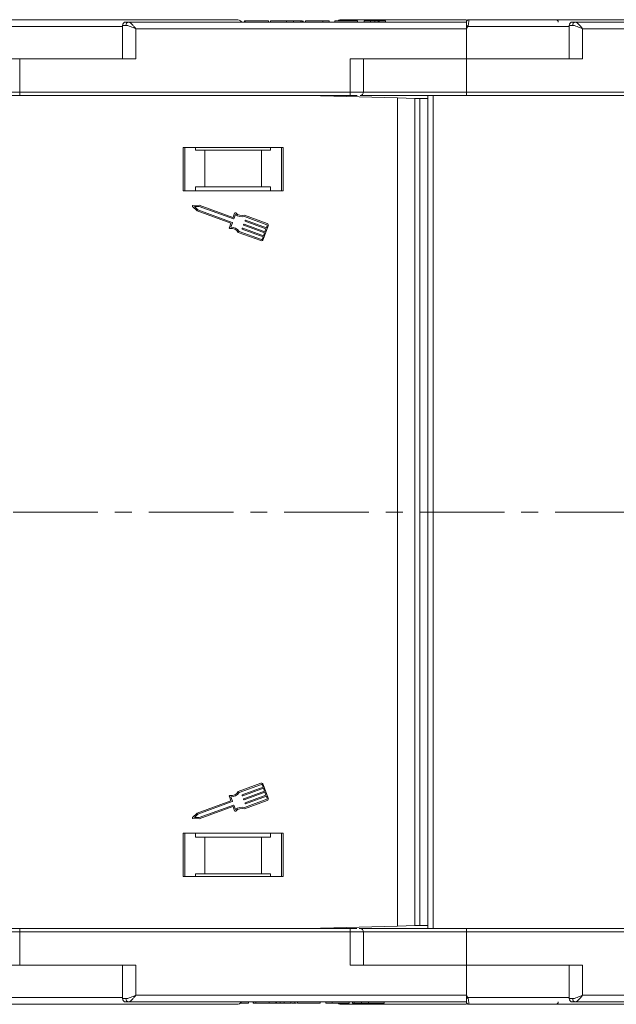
# Model space of a CAD drawing. Header units: millimetres. Extents: x 3152 to 4623, y 378 to 1412.
# Tile 5 of 45: x 3762 to 3852, y 626 to 773. Entities that reach past the tile are written whole.
import ezdxf

# ---------------------------------------------------------------- set-up
doc = ezdxf.new("R2010")
doc.units = ezdxf.units.MM
doc.linetypes.add('CENTERX2', pattern=[20.32, 12.7, -2.54, 2.54, -2.54])

msp = doc.modelspace()

# ---------------------------------------------------------------- linework, layer by layer
at = {"color": 7, "linetype": 'Continuous', "lineweight": 15}
for p, q in [((3777.568, 772.481), (3745.076, 772.481)), ((3777.568, 772.631), (3777.568, 767.631)), ((3778.077, 772.631), (3777.568, 772.631)), ((3829.14, 773.131), (3778.45, 773.131)), ((3799.768, 773.131), (3795.428, 773.131)), ((3795.834, 773.131), (3795.834, 773.331)), ((3795.95, 773.331), (3795.834, 773.331)), ((3795.95, 773.131), (3795.95, 773.331)), ((3799.475, 773.331), (3795.95, 773.331)), ((3799.475, 773.331), (3799.475, 773.131)), ((3799.768, 773.131), (3799.768, 773.331)), ((3803.55, 773.131), (3800.729, 773.131)), ((3802.147, 773.131), (3802.147, 773.331)), ((3803.2, 773.131), (3803.2, 773.331)), ((3804.288, 773.131), (3804.288, 773.331)), ((3804.512, 773.131), (3804.512, 773.331)), ((3825.389, 773.131), (3804.512, 773.131)), ((3804.672, 773.131), (3804.672, 773.331)), ((3805.024, 773.131), (3805.024, 773.331)), ((3807.588, 773.331), (3805.024, 773.331)), ((3807.588, 773.131), (3807.588, 773.331)), ((3808.55, 773.331), (3807.588, 773.331)), ((3808.55, 773.131), (3808.55, 773.331)), ((3809.383, 773.131), (3809.383, 773.331)), ((3812.781, 773.331), (3809.383, 773.331)), ((3812.781, 773.131), (3812.781, 773.331)), ((3814.768, 773.331), (3813.806, 773.331)), ((3813.806, 773.131), (3813.806, 773.331)), ((3814.768, 773.131), (3814.768, 773.331)), ((3815.405, 773.131), (3815.405, 773.331)), ((3815.92, 773.131), (3815.92, 773.331)), ((3816.05, 773.131), (3816.05, 773.331)), ((3816.05, 773.331), (3817.012, 773.331)), ((3817.012, 773.131), (3817.012, 773.331)), ((3825.389, 773.131), (3825.637, 773.131)), ((3829.14, 773.129), (3829.14, 773.131)), ((3829.374, 772.481), (3829.14, 772.131)), ((3844.568, 772.481), (3829.374, 772.481)), ((3829.49, 773.481), (3829.49, 773.481)), ((3844.568, 772.631), (3844.568, 767.631)), ((3845.077, 772.631), (3844.568, 772.631)), ((3896.14, 773.131), (3845.45, 773.131)), ((3779.568, 772.131), (3829.14, 772.131)), ((3779.568, 767.631), (3779.568, 772.131)), ((3829.14, 772.131), (3829.14, 767.631)), ((3846.568, 772.131), (3896.14, 772.131)), ((3846.568, 767.631), (3846.568, 772.131)), ((3762.14, 767.631), (3744.232, 767.631)), ((3762.14, 762.631), (3762.14, 767.631)), ((3762.14, 767.631), (3779.568, 767.631)), ((3829.14, 767.631), (3811.711, 767.631)), ((3811.711, 767.631), (3811.711, 762.631)), ((3813.711, 762.631), (3813.711, 767.631)), ((3829.14, 762.631), (3829.14, 767.631)), ((3829.14, 767.631), (3846.568, 767.631)), ((3762.14, 762.631), (3732.981, 762.631)), ((3811.711, 762.631), (3762.14, 762.631)), ((3762.14, 762.631), (3762.14, 762.131)), ((3811.711, 762.631), (3811.711, 762.131)), ((3813.711, 762.631), (3811.711, 762.631)), ((3829.14, 762.631), (3813.711, 762.631)), ((3878.711, 762.631), (3829.14, 762.631)), ((3829.14, 762.631), (3829.14, 762.131)), ((3762.14, 762.131), (3811.711, 762.131)), ((3805.38, 762.131), (3818.789, 761.754)), ((3806.203, 762.108), (3806.203, 762.131)), ((3806.882, 762.112), (3806.702, 762.129)), ((3806.702, 762.094), (3806.702, 762.129)), ((3807.236, 762.079), (3806.882, 762.112)), ((3806.882, 762.112), (3806.882, 762.089)), ((3818.789, 761.754), (3818.789, 699.631)), ((3821.401, 761.681), (3818.789, 761.754)), ((3821.401, 699.631), (3821.401, 761.681)), ((3821.401, 761.681), (3822.147, 761.681)), ((3822.147, 761.681), (3822.147, 699.631)), ((3823.349, 761.681), (3822.147, 761.681)), ((3823.349, 762.131), (3823.349, 699.631)), ((3824.149, 699.631), (3824.149, 762.131)), ((3829.14, 762.131), (3878.711, 762.131)), ((3801.64, 754.331), (3786.64, 754.331)), ((3786.64, 754.331), (3786.64, 747.831)), ((3786.89, 747.831), (3786.89, 754.331)), ((3788.526, 753.931), (3788.526, 754.331)), ((3788.526, 753.931), (3789.89, 753.931)), ((3789.89, 753.931), (3789.89, 748.431)), ((3798.39, 753.931), (3789.89, 753.931)), ((3798.39, 748.431), (3798.39, 753.931)), ((3798.39, 753.931), (3799.753, 753.931)), ((3799.753, 754.331), (3799.753, 753.931)), ((3801.39, 754.331), (3801.39, 747.831)), ((3801.64, 747.831), (3801.64, 754.331)), ((3786.64, 747.831), (3801.64, 747.831)), ((3788.526, 748.431), (3788.526, 747.831)), ((3789.89, 748.431), (3788.526, 748.431)), ((3798.39, 748.431), (3789.89, 748.431)), ((3799.753, 748.431), (3798.39, 748.431)), ((3799.753, 747.831), (3799.753, 748.431)), ((3788.064, 745.45), (3788.759, 744.8)), ((3789.072, 745.657), (3788.122, 745.608)), ((3789.044, 745.473), (3788.346, 745.437)), ((3788.346, 745.437), (3788.857, 744.959)), ((3788.759, 744.8), (3793.826, 742.949)), ((3788.857, 744.959), (3794.017, 743.073)), ((3794.205, 743.587), (3789.044, 745.473)), ((3794.096, 743.821), (3789.072, 745.657)), ((3794.381, 744.468), (3794.155, 743.848)), ((3793.826, 742.949), (3793.584, 742.286)), ((3794.044, 743.015), (3793.802, 742.352)), ((3794.505, 744.276), (3794.264, 743.614)), ((3799.203, 742.732), (3795.859, 743.954)), ((3799.265, 742.903), (3795.868, 744.145)), ((3795.937, 743.294), (3795.968, 743.38)), ((3799.069, 742.101), (3795.964, 743.236)), ((3796.027, 743.407), (3799.132, 742.272)), ((3794.929, 741.575), (3798.326, 740.334)), ((3795.045, 741.727), (3798.389, 740.505)), ((3795.499, 742.095), (3795.53, 742.18)), ((3798.631, 740.902), (3795.526, 742.036)), ((3795.589, 742.208), (3798.694, 741.073)), ((3795.718, 742.694), (3795.749, 742.78)), ((3798.85, 741.501), (3795.745, 742.636)), ((3795.808, 742.807), (3798.913, 741.673)), ((3798.677, 740.497), (3799.428, 742.552)), ((3798.694, 741.073), (3798.85, 741.501)), ((3798.913, 741.673), (3799.069, 742.101)), ((3799.132, 742.272), (3799.257, 742.615)), ((3798.506, 740.559), (3798.631, 740.902)), ((3818.789, 699.631), (3818.789, 637.508)), ((3821.401, 637.581), (3821.401, 699.631)), ((3822.147, 699.631), (3822.147, 637.581)), ((3823.349, 699.631), (3823.349, 637.131)), ((3824.149, 637.131), (3824.149, 699.631)), ((3798.326, 658.929), (3794.929, 657.687)), ((3795.045, 657.536), (3798.389, 658.757)), ((3799.428, 656.71), (3798.677, 658.765)), ((3798.631, 658.36), (3795.526, 657.226)), ((3795.589, 657.054), (3798.694, 658.189)), ((3798.85, 657.761), (3795.745, 656.626)), ((3795.808, 656.455), (3798.913, 657.589)), ((3798.506, 658.703), (3798.631, 658.36)), ((3798.694, 658.189), (3798.85, 657.761)), ((3798.913, 657.589), (3799.069, 657.161)), ((3793.826, 656.313), (3788.759, 654.462)), ((3788.857, 654.303), (3794.017, 656.189)), ((3793.584, 656.976), (3793.826, 656.313)), ((3794.044, 656.248), (3793.802, 656.91)), ((3795.499, 657.167), (3795.53, 657.082)), ((3795.718, 656.568), (3795.749, 656.482)), ((3799.203, 656.53), (3795.859, 655.308)), ((3795.868, 655.118), (3799.265, 656.359)), ((3795.937, 655.968), (3795.968, 655.882)), ((3799.069, 657.161), (3795.964, 656.027)), ((3796.027, 655.855), (3799.132, 656.99)), ((3799.132, 656.99), (3799.257, 656.647)), ((3788.759, 654.462), (3788.064, 653.812)), ((3794.205, 655.675), (3789.044, 653.79)), ((3789.072, 653.605), (3794.096, 655.441)), ((3794.155, 655.414), (3794.381, 654.794)), ((3794.505, 654.986), (3794.264, 655.648)), ((3788.122, 653.654), (3789.072, 653.605)), ((3788.346, 653.826), (3788.857, 654.303)), ((3789.044, 653.79), (3788.346, 653.826)), ((3801.64, 651.431), (3786.64, 651.431)), ((3786.64, 651.431), (3786.64, 644.931)), ((3786.89, 644.931), (3786.89, 651.431)), ((3788.526, 651.431), (3788.526, 650.831)), ((3799.753, 650.831), (3799.753, 651.431)), ((3801.39, 651.431), (3801.39, 644.931)), ((3801.64, 644.931), (3801.64, 651.431)), ((3788.526, 650.831), (3789.89, 650.831)), ((3789.89, 650.831), (3789.89, 645.331)), ((3789.89, 650.831), (3798.39, 650.831)), ((3798.39, 645.331), (3798.39, 650.831)), ((3798.39, 650.831), (3799.753, 650.831)), ((3786.64, 644.931), (3801.64, 644.931)), ((3789.89, 645.331), (3788.526, 645.331)), ((3788.526, 644.931), (3788.526, 645.331)), ((3789.89, 645.331), (3798.39, 645.331)), ((3799.753, 645.331), (3798.39, 645.331)), ((3799.753, 645.331), (3799.753, 644.931)), ((3732.981, 636.631), (3762.14, 636.631)), ((3762.14, 636.631), (3762.14, 637.131)), ((3811.711, 637.131), (3762.14, 637.131)), ((3762.14, 631.631), (3762.14, 636.631)), ((3762.14, 636.631), (3811.711, 636.631)), ((3818.789, 637.508), (3805.38, 637.131)), ((3806.203, 637.131), (3806.203, 637.154)), ((3806.702, 637.133), (3806.702, 637.168)), ((3806.702, 637.133), (3806.882, 637.15)), ((3806.882, 637.15), (3807.236, 637.183)), ((3806.882, 637.173), (3806.882, 637.15)), ((3811.711, 636.631), (3811.711, 637.131)), ((3811.711, 636.631), (3811.711, 631.631)), ((3811.711, 636.631), (3813.711, 636.631)), ((3813.711, 631.631), (3813.711, 636.631)), ((3813.711, 636.631), (3829.14, 636.631)), ((3818.789, 637.508), (3821.401, 637.581)), ((3822.147, 637.581), (3821.401, 637.581)), ((3822.147, 637.581), (3823.349, 637.581)), ((3829.14, 636.631), (3829.14, 637.131)), ((3878.711, 637.131), (3829.14, 637.131)), ((3829.14, 631.631), (3829.14, 636.631)), ((3829.14, 636.631), (3878.711, 636.631)), ((3753.18, 631.631), (3762.891, 631.631)), ((3779.568, 631.631), (3762.891, 631.631)), ((3777.568, 631.631), (3777.568, 626.631)), ((3779.568, 627.131), (3779.568, 631.631)), ((3811.711, 631.631), (3829.14, 631.631)), ((3846.568, 631.631), (3829.14, 631.631)), ((3829.14, 631.631), (3829.14, 627.131)), ((3844.568, 631.631), (3844.568, 626.631)), ((3846.568, 627.131), (3846.568, 631.631)), ((3745.076, 626.781), (3777.568, 626.781)), ((3777.568, 626.631), (3778.077, 626.631)), ((3829.14, 627.131), (3779.568, 627.131)), ((3829.14, 627.131), (3829.374, 626.781)), ((3829.374, 626.781), (3844.568, 626.781)), ((3844.568, 626.631), (3845.077, 626.631)), ((3896.14, 627.131), (3846.568, 627.131)), ((3778.45, 626.131), (3829.14, 626.131)), ((3796.463, 625.931), (3795.195, 625.931)), ((3795.428, 626.131), (3800.14, 626.131)), ((3796.463, 626.131), (3796.463, 625.931)), ((3797.18, 625.931), (3797.18, 626.131)), ((3797.199, 625.931), (3797.18, 625.931)), ((3797.199, 625.931), (3797.199, 626.131)), ((3797.548, 625.931), (3797.199, 625.931)), ((3797.548, 625.931), (3797.548, 626.131)), ((3797.567, 625.931), (3797.548, 625.931)), ((3797.567, 625.931), (3797.567, 626.131)), ((3799.576, 625.931), (3797.567, 625.931)), ((3799.576, 625.931), (3799.576, 626.131)), ((3800.537, 625.931), (3799.576, 625.931)), ((3800.537, 626.131), (3800.537, 625.931)), ((3800.667, 626.131), (3800.667, 625.931)), ((3801.182, 626.131), (3801.182, 625.931)), ((3801.819, 626.131), (3801.819, 625.931)), ((3801.819, 626.131), (3812.076, 626.131)), ((3802.781, 625.931), (3801.819, 625.931)), ((3802.781, 625.931), (3802.781, 626.131)), ((3802.906, 625.931), (3803.38, 625.931)), ((3803.38, 626.131), (3803.38, 625.931)), ((3803.38, 625.931), (3803.668, 625.931)), ((3803.806, 625.931), (3803.806, 626.131)), ((3807.204, 625.931), (3803.806, 625.931)), ((3807.204, 625.931), (3807.204, 626.131)), ((3808.037, 625.931), (3808.037, 626.131)), ((3808.999, 625.931), (3808.037, 625.931)), ((3808.999, 625.931), (3808.999, 626.131)), ((3811.563, 625.931), (3808.999, 625.931)), ((3811.563, 625.931), (3811.563, 626.131)), ((3812.076, 625.931), (3812.076, 626.131)), ((3812.299, 626.131), (3812.299, 625.931)), ((3813.037, 626.131), (3815.858, 626.131)), ((3813.387, 626.131), (3813.387, 625.931)), ((3814.44, 626.131), (3814.44, 625.931)), ((3816.819, 626.131), (3816.819, 625.931)), ((3816.819, 626.131), (3825.389, 626.131)), ((3829.49, 625.781), (3829.49, 625.781)), ((3845.45, 626.131), (3896.14, 626.131))]:
    msp.add_line(p, q, dxfattribs=at)
at = {"color": 1, "linetype": 'CENTERX2', "lineweight": 13}
msp.add_line((4464.753, 699.631), (3628.701, 699.631), dxfattribs=at)
at = {"color": 7, "linetype": 'Continuous', "lineweight": 15, "flags": 128}
msp.add_lwpolyline([(3829.14, 626.131), (3829.14, 626.131)], dxfattribs=at)
at = {"color": 7, "linetype": 'Continuous', "lineweight": 15}
for centre, radius, start, end in [((3778.068, 772.631), 0.5, 90, 180), ((3778.525, 772.687), 0.451, 99.5202, 187.08135), ((3794.668, 772.481), 1, 41.2946, 90), ((3810.419, 772.481), 1, 90, 121.78833), ((3829.49, 773.131), 0.35, 89.99809, 179.99965), ((3793.596, 705.554), 75.89, 61.87179, 62.07191), ((3842.569, 773.131), 0.35, 0.00041, 90.00191), ((3845.068, 772.631), 0.5, 90, 180), ((3845.525, 772.687), 0.451, 99.5202, 187.08135), ((3813.211, 762.631), 0.5, 270, 0), ((3788.127, 745.517), 0.0912, 92.951, 226.90808), ((3794.467, 744.437), 0.0912, 44.41454, 159.92954), ((3795.5, 745.449), 1.355, 224.41454, 285.7472), ((3794.002, 743.03), 0.0456, 339.92954, 69.92954), ((3794.112, 743.864), 0.0456, 249.92954, 339.92954), ((3794.221, 743.63), 0.0456, 249.92954, 339.92954), ((3795.5, 745.449), 1.538, 229.69289, 283.48884), ((3795.98, 743.278), 0.0456, 159.92954, 249.92954), ((3796.011, 743.364), 0.0456, 69.92954, 159.92954), ((3793.67, 742.255), 0.0912, 159.92954, 275.44455), ((3793.807, 740.815), 1.355, 34.11188, 95.44455), ((3793.807, 740.815), 1.538, 36.37025, 90.1662), ((3795.542, 742.079), 0.0456, 159.92954, 249.92954), ((3795.573, 742.165), 0.0456, 69.92954, 159.92954), ((3795.761, 742.679), 0.0456, 159.92954, 249.92954), ((3795.792, 742.764), 0.0456, 69.92954, 159.92954), ((3799.171, 742.646), 0.0912, 339.92954, 69.92954), ((3799.171, 742.646), 0.274, 339.92954, 69.92954), ((3798.42, 740.591), 0.274, 249.92954, 339.92954), ((3798.42, 740.591), 0.0912, 249.92954, 339.92954), ((3798.42, 658.672), 0.274, 20.07046, 110.07046), ((3798.42, 658.672), 0.0912, 20.07046, 110.07046), ((3793.807, 658.448), 1.355, 264.55545, 325.88812), ((3793.807, 658.448), 1.538, 269.8338, 323.62975), ((3793.67, 657.007), 0.0912, 84.55545, 200.07046), ((3794.002, 656.232), 0.0456, 290.07046, 20.07046), ((3795.542, 657.183), 0.0456, 110.07046, 200.07046), ((3795.573, 657.097), 0.0456, 200.07046, 290.07046), ((3795.761, 656.583), 0.0456, 110.07046, 200.07046), ((3795.792, 656.498), 0.0456, 200.07046, 290.07046), ((3795.98, 655.984), 0.0456, 110.07046, 200.07046), ((3796.011, 655.898), 0.0456, 200.07046, 290.07046), ((3799.171, 656.616), 0.0912, 290.07046, 20.07046), ((3799.171, 656.616), 0.274, 290.07046, 20.07046), ((3794.112, 655.398), 0.0456, 20.07046, 110.07046), ((3794.221, 655.632), 0.0456, 20.07046, 110.07046), ((3794.467, 654.825), 0.0912, 200.07046, 315.58546), ((3795.5, 653.813), 1.538, 76.51116, 130.30711), ((3795.5, 653.813), 1.355, 74.2528, 135.58546), ((3788.127, 653.745), 0.0912, 133.09192, 267.049), ((3813.211, 636.631), 0.5, 360, 90), ((3778.068, 626.631), 0.5, 180, 270), ((3778.525, 626.576), 0.451, 172.91869, 260.47981), ((3793.596, 693.708), 75.89, 297.92809, 298.12821), ((3845.068, 626.631), 0.5, 180, 270), ((3845.525, 626.576), 0.451, 172.91869, 260.47981), ((3794.668, 626.781), 1, 270, 319.4584), ((3810.419, 626.781), 1, 238.21167, 270), ((3829.49, 626.131), 0.35, 180.00057, 270.00191), ((3842.569, 626.131), 0.35, 269.99809, 359.99959)]:
    msp.add_arc(centre, radius, start, end, dxfattribs=at)
for points, knots in [([(3794.632, 773.481), (3794.632, 773.481), (3794.632, 773.481), (3794.219, 773.481), (3793.35, 773.481), (3791.918, 773.481), (3790.071, 773.481), (3787.81, 773.481), (3785.11, 773.481), (3782.218, 773.481), (3779.281, 773.481), (3776.401, 773.481), (3773.355, 773.481), (3769.114, 773.481), (3764.715, 773.481), (3760.322, 773.481), (3756.773, 773.481), (3753.031, 773.481), (3749.194, 773.481), (3746.848, 773.481), (3745.692, 773.481)], [0, 0, 0, 0, 0.0321214, 0.0798375, 0.1409182, 0.2003496, 0.2580145, 0.3156863, 0.3751176, 0.4361914, 0.4839152, 0.5316313, 0.5803553, 0.6290714, 0.7263832, 0.774107, 0.821823, 0.8829037, 0.9423334, 1, 1, 1, 1]), ([(3779.568, 772.131), (3779.298, 772.247), (3778.88, 772.428), (3778.382, 772.6), (3778.172, 772.621), (3778.077, 772.631)], [0, 0, 0, 0, 0.4984129, 0.772928, 1, 1, 1, 1]), ([(3778.45, 773.131), (3778.518, 773.114), (3778.662, 773.078), (3778.941, 772.828), (3779.251, 772.499), (3779.462, 772.254), (3779.568, 772.131)], [0, 0, 0, 0, 0.2343503, 0.4981953, 0.748869, 1, 1, 1, 1]), ([(3802.147, 773.331), (3802.013, 773.331), (3801.609, 773.331), (3800.955, 773.331), (3800.337, 773.331), (3799.909, 773.331), (3799.778, 773.331), (3799.77, 773.331), (3799.768, 773.331)], [0, 0, 0, 0, 0.1013981, 0.3069957, 0.5061443, 0.6852619, 0.9245571, 1, 1, 1, 1]), ([(3803.2, 773.331), (3803.138, 773.331), (3803.014, 773.331), (3802.83, 773.331), (3802.654, 773.331), (3802.487, 773.331), (3802.317, 773.331), (3802.204, 773.331), (3802.147, 773.331)], [0, 0, 0, 0, 0.1854289, 0.3721896, 0.5277082, 0.6838775, 0.8416784, 1, 1, 1, 1]), ([(3804.288, 773.331), (3804.228, 773.331), (3804.108, 773.331), (3803.791, 773.331), (3803.471, 773.331), (3803.229, 773.331), (3803.2, 773.331)], [0, 0, 0, 0, 0.2508959, 0.5021661, 0.9405117, 1, 1, 1, 1]), ([(3804.512, 773.331), (3804.511, 773.331), (3804.51, 773.331), (3804.495, 773.331), (3804.471, 773.331), (3804.429, 773.331), (3804.373, 773.331), (3804.316, 773.331), (3804.288, 773.331)], [0, 0, 0, 0, 0.15395018, 0.3081809, 0.47869905, 0.64996124, 0.82420256, 1, 1, 1, 1]), ([(3829.14, 773.481), (3828.673, 773.481), (3827.214, 773.481), (3824.902, 773.481), (3822.235, 773.481), (3818.958, 773.481), (3816.169, 773.481), (3813.967, 773.481), (3812.496, 773.481), (3811.33, 773.481), (3810.559, 773.481), (3810.466, 773.481), (3810.419, 773.481)], [0, 0, 0, 0, 0.0417359, 0.1303349, 0.2208054, 0.3112613, 0.4919493, 0.5805627, 0.6691617, 0.7825761, 0.8929282, 1, 1, 1, 1]), ([(3814.768, 773.331), (3814.771, 773.331), (3814.776, 773.331), (3814.825, 773.331), (3814.915, 773.331), (3815.033, 773.331), (3815.2, 773.331), (3815.327, 773.331), (3815.405, 773.331)], [0, 0, 0, 0, 0.2920273, 0.5048541, 0.6139046, 0.723685, 0.8298165, 1, 1, 1, 1]), ([(3815.405, 773.331), (3815.446, 773.331), (3815.53, 773.331), (3815.641, 773.331), (3815.734, 773.331), (3815.807, 773.331), (3815.87, 773.331), (3815.903, 773.331), (3815.92, 773.331)], [0, 0, 0, 0, 0.202387, 0.4109073, 0.5578292, 0.7094718, 0.8532239, 1, 1, 1, 1]), ([(3815.92, 773.331), (3815.939, 773.331), (3815.977, 773.331), (3816.005, 773.331), (3816.024, 773.331), (3816.037, 773.331), (3816.045, 773.331), (3816.048, 773.331), (3816.05, 773.331)], [0, 0, 0, 0, 0.1938055, 0.3931273, 0.5440688, 0.6954121, 0.8476129, 1, 1, 1, 1]), ([(3829.14, 772.606), (3829.14, 772.698), (3829.14, 772.883), (3829.14, 773.045), (3829.14, 773.075), (3829.14, 773.084)], [0, 0, 0, 0, 0.412979, 0.8259867, 1, 1, 1, 1]), ([(3829.49, 773.481), (3829.49, 773.474), (3829.491, 773.46), (3829.49, 773.357), (3829.488, 773.212), (3829.476, 773.028), (3829.457, 772.845), (3829.427, 772.659), (3829.39, 772.537), (3829.374, 772.481)], [0, 0, 0, 0, 0.172016, 0.3127556, 0.4995985, 0.630391, 0.7580256, 0.8892284, 1, 1, 1, 1]), ([(3861.64, 773.481), (3861.594, 773.481), (3861.5, 773.481), (3860.729, 773.481), (3859.563, 773.481), (3858.092, 773.481), (3856.444, 773.481), (3854.504, 773.481), (3851.548, 773.481), (3848.114, 773.481), (3844.337, 773.481), (3841.101, 773.481), (3837.457, 773.481), (3833.468, 773.481), (3830.802, 773.481), (3829.49, 773.481)], [0, 0, 0, 0, 0.0777263, 0.157824, 0.2401354, 0.3044544, 0.368763, 0.4344301, 0.5000865, 0.631237, 0.695556, 0.7598647, 0.8421852, 0.9222807, 1, 1, 1, 1]), ([(3846.568, 772.131), (3846.298, 772.247), (3845.88, 772.428), (3845.382, 772.6), (3845.172, 772.621), (3845.077, 772.631)], [0, 0, 0, 0, 0.4984129, 0.772928, 1, 1, 1, 1]), ([(3845.45, 773.131), (3845.518, 773.114), (3845.662, 773.078), (3845.941, 772.828), (3846.251, 772.499), (3846.462, 772.254), (3846.568, 772.131)], [0, 0, 0, 0, 0.2343503, 0.4981953, 0.748869, 1, 1, 1, 1]), ([(3732.81, 762.131), (3732.819, 762.131), (3733.288, 762.131), (3734.507, 762.131), (3736.473, 762.131), (3738.766, 762.131), (3741.295, 762.131), (3744.031, 762.131), (3746.933, 762.131), (3750.254, 762.131), (3753.99, 762.131), (3758.074, 762.131), (3760.798, 762.131), (3762.14, 762.131)], [0, 0, 0, 0, 0.0018468, 0.0941447, 0.1883916, 0.2826534, 0.3769004, 0.4711622, 0.5634455, 0.6557434, 0.77379, 0.8886219, 1, 1, 1, 1]), ([(3811.711, 762.131), (3811.87, 762.131), (3812.196, 762.131), (3812.556, 762.131), (3812.699, 762.131), (3812.732, 762.131)], [0, 0, 0, 0, 0.4212182, 0.866389, 1, 1, 1, 1]), ([(3813.211, 762.131), (3813.459, 762.131), (3814.662, 762.131), (3817.265, 762.131), (3820.987, 762.131), (3825.074, 762.131), (3827.798, 762.131), (3829.14, 762.131)], [0, 0, 0, 0, 0.052091, 0.2525013, 0.5088208, 0.75816, 1, 1, 1, 1]), ([(3762.14, 637.131), (3760.798, 637.131), (3758.074, 637.131), (3753.99, 637.131), (3750.255, 637.131), (3746.934, 637.131), (3744.031, 637.131), (3741.295, 637.131), (3738.765, 637.131), (3736.478, 637.131), (3734.492, 637.131), (3732.952, 637.131), (3732.215, 637.131), (3731.921, 637.131)], [0, 0, 0, 0, 0.1051236, 0.2135072, 0.3249435, 0.4120497, 0.4991696, 0.5881292, 0.6771029, 0.7660625, 0.8550362, 0.9421423, 1, 1, 1, 1]), ([(3812.693, 637.131), (3812.672, 637.131), (3812.541, 637.131), (3812.195, 637.131), (3811.869, 637.131), (3811.711, 637.131)], [0, 0, 0, 0, 0.0866478, 0.55594932, 1, 1, 1, 1]), ([(3829.14, 637.131), (3827.799, 637.131), (3825.075, 637.131), (3820.987, 637.131), (3817.264, 637.131), (3814.604, 637.131), (3813.347, 637.131), (3813.043, 637.131)], [0, 0, 0, 0, 0.239024, 0.4854605, 0.738838, 0.936895, 1, 1, 1, 1]), ([(3778.077, 626.631), (3778.172, 626.641), (3778.382, 626.663), (3778.88, 626.834), (3779.298, 627.015), (3779.568, 627.131)], [0, 0, 0, 0, 0.2270634, 0.5015869, 1, 1, 1, 1]), ([(3779.568, 627.131), (3779.462, 627.009), (3779.251, 626.764), (3778.941, 626.434), (3778.662, 626.184), (3778.518, 626.148), (3778.45, 626.131)], [0, 0, 0, 0, 0.2511309, 0.5018046, 0.7656407, 1, 1, 1, 1]), ([(3829.14, 626.131), (3829.14, 626.142), (3829.14, 626.164), (3829.14, 626.337), (3829.14, 626.522), (3829.14, 626.638), (3829.14, 626.657)], [0, 0, 0, 0, 0.3133566, 0.6267132, 0.9400698, 1, 1, 1, 1]), ([(3829.374, 626.781), (3829.391, 626.725), (3829.428, 626.602), (3829.457, 626.415), (3829.476, 626.234), (3829.488, 626.051), (3829.49, 625.905), (3829.491, 625.802), (3829.49, 625.788), (3829.49, 625.781)], [0, 0, 0, 0, 0.1117977, 0.2443303, 0.368648, 0.5004012, 0.6872226, 0.8279677, 1, 1, 1, 1]), ([(3845.077, 626.631), (3845.172, 626.641), (3845.382, 626.663), (3845.88, 626.834), (3846.298, 627.015), (3846.568, 627.131)], [0, 0, 0, 0, 0.2270634, 0.5015869, 1, 1, 1, 1]), ([(3846.568, 627.131), (3846.462, 627.009), (3846.251, 626.764), (3845.941, 626.434), (3845.662, 626.184), (3845.518, 626.148), (3845.45, 626.131)], [0, 0, 0, 0, 0.25113093, 0.50180461, 0.76564074, 1, 1, 1, 1]), ([(3745.692, 625.781), (3746.848, 625.781), (3749.194, 625.781), (3753.031, 625.781), (3756.774, 625.781), (3760.322, 625.781), (3763.609, 625.781), (3766.904, 625.781), (3771.256, 625.781), (3775.433, 625.781), (3779.281, 625.781), (3782.218, 625.781), (3785.111, 625.781), (3787.81, 625.781), (3790.072, 625.781), (3791.919, 625.781), (3793.35, 625.781), (3794.219, 625.781), (3794.632, 625.781), (3794.632, 625.781), (3794.632, 625.781)], [0, 0, 0, 0, 0.05767005, 0.11710315, 0.17817697, 0.22590078, 0.27361685, 0.32234086, 0.37105697, 0.46836871, 0.51609251, 0.56380858, 0.62488927, 0.68432071, 0.74198554, 0.79965734, 0.85908868, 0.9201625, 0.96788631, 1, 1, 1, 1]), ([(3800.537, 625.931), (3800.539, 625.931), (3800.542, 625.931), (3800.551, 625.931), (3800.565, 625.931), (3800.586, 625.931), (3800.616, 625.931), (3800.65, 625.931), (3800.667, 625.931)], [0, 0, 0, 0, 0.1559964, 0.3121249, 0.4808949, 0.6502119, 0.8232477, 1, 1, 1, 1]), ([(3800.667, 625.931), (3800.708, 625.931), (3800.784, 625.931), (3800.954, 625.931), (3801.089, 625.931), (3801.165, 625.931), (3801.182, 625.931)], [0, 0, 0, 0, 0.3303982, 0.6247668, 0.9173609, 1, 1, 1, 1]), ([(3801.182, 625.931), (3801.269, 625.931), (3801.409, 625.931), (3801.584, 625.931), (3801.703, 625.931), (3801.813, 625.931), (3801.817, 625.931), (3801.819, 625.931)], [0, 0, 0, 0, 0.1893295, 0.3022223, 0.4156123, 0.5487324, 1, 1, 1, 1]), ([(3810.419, 625.781), (3810.466, 625.781), (3810.559, 625.781), (3811.33, 625.781), (3812.496, 625.781), (3813.967, 625.781), (3815.615, 625.781), (3817.555, 625.781), (3820.51, 625.781), (3823.956, 625.781), (3827.214, 625.781), (3828.673, 625.781), (3829.14, 625.781)], [0, 0, 0, 0, 0.1070847, 0.2174365, 0.3308381, 0.4194514, 0.5080504, 0.5985209, 0.6889768, 0.8696647, 0.9582781, 1, 1, 1, 1]), ([(3812.076, 625.931), (3812.076, 625.931), (3812.077, 625.931), (3812.092, 625.931), (3812.116, 625.931), (3812.158, 625.931), (3812.214, 625.931), (3812.271, 625.931), (3812.299, 625.931)], [0, 0, 0, 0, 0.1539502, 0.3081809, 0.478699, 0.6499612, 0.8242026, 1, 1, 1, 1]), ([(3812.299, 625.931), (3812.359, 625.931), (3812.479, 625.931), (3812.796, 625.931), (3813.116, 625.931), (3813.358, 625.931), (3813.387, 625.931)], [0, 0, 0, 0, 0.2508959, 0.50216611, 0.94051172, 1, 1, 1, 1]), ([(3813.387, 625.931), (3813.449, 625.931), (3813.573, 625.931), (3813.757, 625.931), (3813.933, 625.931), (3814.1, 625.931), (3814.27, 625.931), (3814.383, 625.931), (3814.44, 625.931)], [0, 0, 0, 0, 0.1854289, 0.3721896, 0.5277082, 0.6838775, 0.8416784, 1, 1, 1, 1]), ([(3814.44, 625.931), (3814.574, 625.931), (3814.978, 625.931), (3815.632, 625.931), (3816.25, 625.931), (3816.678, 625.931), (3816.809, 625.931), (3816.817, 625.931), (3816.819, 625.931)], [0, 0, 0, 0, 0.1013981, 0.3069957, 0.5061443, 0.6852619, 0.9245571, 1, 1, 1, 1]), ([(3829.49, 625.781), (3830.803, 625.781), (3833.468, 625.781), (3837.458, 625.781), (3841.101, 625.781), (3844.337, 625.781), (3847.162, 625.781), (3849.823, 625.781), (3853.102, 625.781), (3855.89, 625.781), (3858.092, 625.781), (3859.563, 625.781), (3860.729, 625.781), (3861.5, 625.781), (3861.594, 625.781), (3861.64, 625.781)], [0, 0, 0, 0, 0.077724, 0.157824, 0.2401354, 0.3044544, 0.368763, 0.4344301, 0.5000865, 0.631237, 0.695556, 0.7598646, 0.8421852, 0.9222831, 1, 1, 1, 1])]:
    msp.add_open_spline(points, degree=3, knots=knots, dxfattribs=at)
for points in [[(3778.068, 773.131), (3778.086, 773.131), (3778.121, 773.131), (3778.34, 773.131), (3778.45, 773.131)], [(3829.14, 772.131), (3829.14, 772.214), (3829.14, 772.379), (3829.14, 772.53), (3829.14, 772.606)], [(3845.068, 773.131), (3845.086, 773.131), (3845.121, 773.131), (3845.34, 773.131), (3845.45, 773.131)], [(3829.14, 626.657), (3829.14, 626.732), (3829.14, 626.883), (3829.14, 627.048), (3829.14, 627.131)], [(3778.45, 626.131), (3778.34, 626.131), (3778.121, 626.131), (3778.086, 626.131), (3778.068, 626.131)], [(3845.45, 626.131), (3845.34, 626.131), (3845.121, 626.131), (3845.086, 626.131), (3845.068, 626.131)]]:
    msp.add_open_spline(points, degree=3, dxfattribs=at)

doc.saveas('drawing.dxf')
